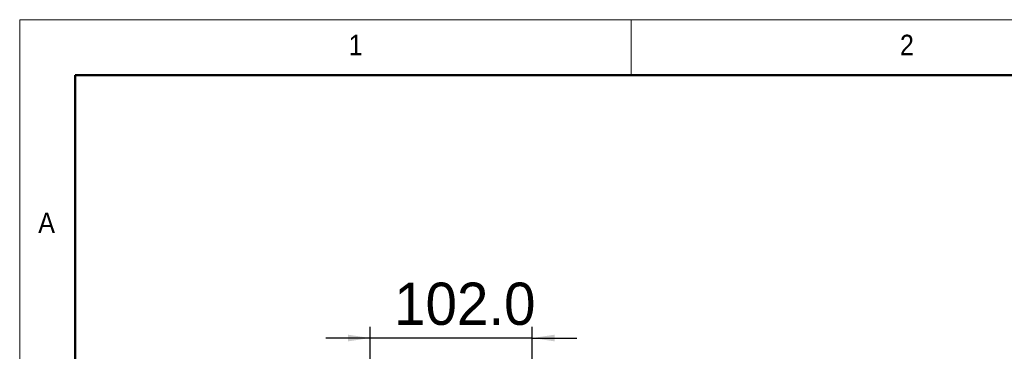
# Model space of a CAD drawing. Header units: millimetres. Extents: x 35 to 2905, y 35 to 2044.
# Tile 5 of 13: x 35 to 655, y 1835 to 2044. Entities that reach past the tile are written whole.
import ezdxf

# ---------------------------------------------------------------- set-up
doc = ezdxf.new("R2010")
doc.units = ezdxf.units.MM
doc.header["$LTSCALE"] = 7
doc.layers.add('黑色实线', color=7, linetype='Continuous')
doc.styles.add('SLDTEXTSTYLE1', font='Gothic.ttf', dxfattribs={"width": 0.913})
doc.styles.add('SLDTEXTSTYLE8', font='txt')
doc.dimstyles.new('SLDDIMSTYLE0', dxfattribs={"dimtxt": 26.6, "dimasz": 14, "dimexe": 0, "dimexo": 0.0625, "dimgap": 6.65, "dimtad": 2, "dimdec": 1, "dimrnd": 1e-09, "dimzin": 4, "dimdsep": 46, "dimtxsty": 'SLDTEXTSTYLE8', "dimsah": 1, "dimcen": 0.09, "dimadec": 0, "dimazin": 1, "dimtfac": 1, "dimtdec": 1, "dimtmove": 0, "dimatfit": 0, "dimfxl": 0, "dimfrac": 2, "dimtolj": 1, "dimtzin": 12, "dimarcsym": 0})

# ---------------------------------------------------------------- blocks, each defined once
blk = doc.blocks.new('_D_7')
at = {"layer": '黑色实线'}
for p, q in [((255.73, 1732.17), (255.73, 1850.46)), ((357.73, 1732.17), (357.73, 1850.46)), ((255.73, 1843.46), (227.73, 1843.46)), ((357.73, 1843.46), (255.73, 1843.46)), ((357.73, 1843.46), (385.73, 1843.46))]:
    blk.add_line(p, q, dxfattribs=at)
for points in [[(255.73, 1843.46), (241.73, 1845.56), (241.73, 1841.36)], [(357.73, 1843.46), (371.73, 1841.36), (371.73, 1845.56)]]:
    blk.add_solid(points, dxfattribs=at)
at = {"layer": '黑色实线', "insert": (270.72, 1878.36), "char_height": 26.6, "attachment_point": 1, "style": 'SLDTEXTSTYLE8'}
blk.add_mtext('102.0', dxfattribs=at)

msp = doc.modelspace()

# ---------------------------------------------------------------- linework, layer by layer
at = {"color": 7, "linetype": 'Continuous', "lineweight": 18}
for p, q in [((2905, 2044), (35, 2044)), ((35, 2044), (35, 35)), ((420, 2009), (420, 2044)), ((70, 2009), (2870, 2009)), ((70, 2009), (70, 70))]:
    msp.add_line(p, q, dxfattribs=at)
at = {"color": 7, "linetype": 'Continuous', "lineweight": 50}
for p, q in [((2870, 2009), (70, 2009)), ((70, 2009), (70, 70))]:
    msp.add_line(p, q, dxfattribs=at)

# ---------------------------------------------------------------- texts
at = {"color": 7, "linetype": 'Continuous', "lineweight": 0, "char_height": 12.9645833, "attachment_point": 1, "style": 'SLDTEXTSTYLE1'}
for s, insert in [('1', (242.0833333, 2034.5241742)), ('2', (589.1666667, 2034.5241742)), ('A', (46.6666667, 1922.5241462))]:
    msp.add_mtext(s, dxfattribs=dict(at, insert=insert))

# ---------------------------------------------------------------- dimensions: what is measured, and where the dimension line sits
at = {"layer": '黑色实线'}
dim = msp.add_linear_dim(base=(255.7329422, 1843.4564217), p1=(357.7329422, 1723.284444), p2=(255.7329422, 1723.284444), dimstyle='SLDDIMSTYLE0', dxfattribs=at)
dim.commit()
dim.dimension.update_dxf_attribs({"geometry": '_D_7', "text_midpoint": (313.0949866, 1843.4564217), "dimtype": 160})

doc.saveas('drawing.dxf')
